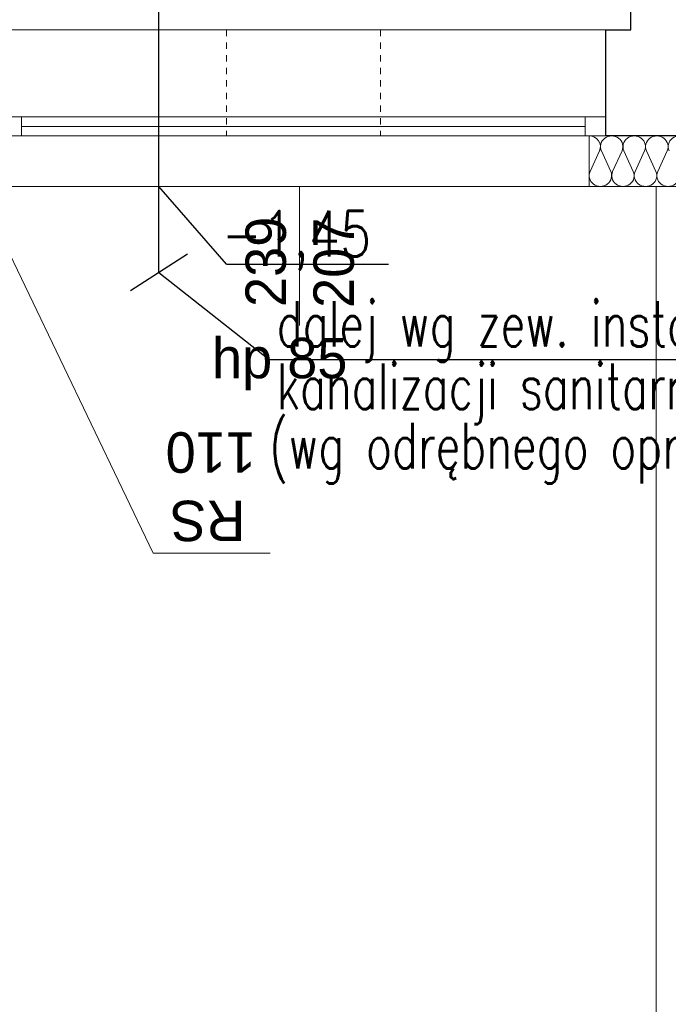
# Model space of a CAD drawing. Extents: x -220312 to -8310, y -91840 to 81907.
# Tile 86 of 128: x -122589 to -120024, y -13453 to -9555. Entities that reach past the tile are written whole.
import ezdxf

# ---------------------------------------------------------------- set-up
doc = ezdxf.new("R2010")
doc.units = 0
doc.header["$MEASUREMENT"] = 0
doc.set_wipeout_variables(frame=1)
doc.linetypes.add('Hidden Line', pattern=[50, 25, -25])
for name, color, linetype in [('#kan_san-op', 34, 'Continuous'), ('#opisy', 252, 'Continuous'), ('_opis', 3, 'Continuous')]:
    doc.layers.add(name, color=color, linetype=linetype)
doc.layers.add('Arch ocieplenie_Nr_Pióra__22', color=7, linetype='Continuous', lineweight=9, true_color=0x7f7f7f)
doc.layers.add('Arch okna_Nr_Pióra__4', color=7, linetype='Continuous', lineweight=9, true_color=0x029e21)
for name, color, linetype, lineweight in [('Arch rynny_Nr_Pióra__21', 7, 'Continuous', 9), ('Arch schody_Nr_Pióra__21', 7, 'Continuous', 9), ('Arch wyburzenia_Nr_Pióra__46', 5, 'Continuous', 13), ('INWENT.ŚCIANY_Nr_Pióra__1', 7, 'Continuous', 25), ('INWENT.ŚCIANY_Nr_Pióra__101', 8, 'Continuous', 13), ('PODKŁAD', 252, 'Continuous', 35)]:
    doc.layers.add(name, color=color, linetype=linetype, lineweight=lineweight)
doc.styles.add('GENERATED_STYLE_6', font='txt')
doc.styles.add('ROMANS', font='romans.shx', dxfattribs={"width": 0.85, "height": 0.11})

# ---------------------------------------------------------------- blocks, each defined once
blk = doc.blocks.new('parter')
at = {"layer": 'Arch ocieplenie_Nr_Pióra__22', "color": 252, "linetype": 'Continuous'}
for p, q in [((-182003.6, -10155.6), (-181966.4, -10074.7)), ((-181958.9, -10074.7), (-181921.8, -10155.6)), ((-181914.3, -10155.6), (-181877.1, -10074.7)), ((-181869.6, -10074.7), (-181832.4, -10155.6)), ((-181824.9, -10155.6), (-181787.7, -10074.7)), ((-181780.2, -10074.7), (-181743, -10155.6)), ((-181735.5, -10155.6), (-181698.3, -10074.7))]:
    blk.add_line(p, q, dxfattribs=at)
for centre, start_param, end_param in [((-182007.4, -10057.7), 5.870392, 7.853982), ((-181918, -10057.7), 5.870392, 9.837571), ((-181828.6, -10057.7), 5.870392, 9.837571), ((-181739.3, -10057.7), 5.870392, 9.837571), ((-181649.9, -10057.7), 5.870392, 9.837571), ((-181962.7, -10172.6), 2.728799, 6.695979), ((-181873.3, -10172.6), 2.728799, 6.695979), ((-181783.9, -10172.6), 2.728799, 6.695979), ((-181694.6, -10172.6), 2.728799, 6.695979)]:
    blk.add_ellipse(centre, major_axis=(44.7, 0), ratio=0.951846, start_param=start_param, end_param=end_param, dxfattribs=at)
at = {"layer": 'Arch okna_Nr_Pióra__4', "color": 252, "linetype": 'Continuous'}
for p, q in [((-184332.4, -9595.1), (-181942.4, -9595.1)), ((-184332.4, -9940.1), (-181942.4, -9940.1)), ((-184252.4, -9940.1), (-184252.4, -10015.1)), ((-184252.4, -9977.6), (-182022.4, -9977.6)), ((-182022.4, -9940.1), (-182022.4, -10015.1)), ((-184332.4, -10015.1), (-181942.4, -10015.1)), ((-184297.4, -10215.1), (-182007.4, -10215.1)), ((-183152.4, -10215.1), (-183152.4, -10765.1))]:
    blk.add_line(p, q, dxfattribs=at)
at = {"layer": 'Arch rynny_Nr_Pióra__21', "color": 252, "linetype": 'Continuous'}
for p, q in [((-183732.2, -11666.4), (-184387.4, -10300.1)), ((-183269.5, -11666.4), (-183732.2, -11666.4))]:
    blk.add_line(p, q, dxfattribs=at)
at = {"layer": 'Arch schody_Nr_Pióra__21', "color": 252, "linetype": 'Continuous'}
blk.add_line((-181742.4, -10215.1), (-181742.4, -17665.1), dxfattribs=at)
at = {"layer": 'Arch wyburzenia_Nr_Pióra__46', "color": 252, "linetype": 'Continuous'}
for p, q in [((-182007.4, -10015.1), (-182007.4, -10215.1)), ((-182007.4, -10215.1), (-181292.4, -10215.1))]:
    blk.add_line(p, q, dxfattribs=at)
at = {"layer": 'INWENT.ŚCIANY_Nr_Pióra__1', "color": 252, "linetype": 'Continuous'}
for p, q in [((-181842.4, -9595.1), (-181842.4, -3945.1)), ((-181942.4, -9595.1), (-181842.4, -9595.1)), ((-181942.4, -9595.1), (-181942.4, -10015.1)), ((-181342.4, -10015.1), (-181942.4, -10015.1))]:
    blk.add_line(p, q, dxfattribs=at)
at = {"layer": 'INWENT.ŚCIANY_Nr_Pióra__101', "color": 252, "linetype": 'Hidden Line'}
for p, q in [((-183442.4, -9595.1), (-182832.4, -9595.1)), ((-183442.4, -9595.1), (-183442.4, -10015.1)), ((-182832.4, -9595.1), (-182832.4, -10015.1)), ((-183442.4, -10015.1), (-182832.4, -10015.1))]:
    blk.add_line(p, q, dxfattribs=at)
at = {"layer": 'Arch okna_Nr_Pióra__4', "color": 252, "linetype": 'Continuous', "style": 'GENERATED_STYLE_6'}
for s, p in [('239', (-183206.6, -10692.1)), ('207', (-182937.9, -10695.9))]:
    blk.add_text(s, height=160, rotation=90, dxfattribs=at).set_placement(p)
blk.add_text('hp 85', height=160, dxfattribs=at).set_placement((-183499, -10974.5))
at = {"layer": 'Arch rynny_Nr_Pióra__21', "color": 252, "linetype": 'Continuous', "style": 'GENERATED_STYLE_6'}
for s, p in [('110', (-183325.6, -11188.3)), ('RS', (-183367.5, -11459.1))]:
    blk.add_text(s, height=160, rotation=180, dxfattribs=at).set_placement(p)

msp = doc.modelspace()

# ---------------------------------------------------------------- linework, layer by layer
at = {"layer": '#kan_san-op', "lineweight": 30}
msp.add_line((-122038.4, -10555.4), (-122038.4, -3480.1), dxfattribs=at)
at = {"layer": '#kan_san-op', "color": 7}
for p, q in [((-121771, -10523), (-122038.4, -10215.1)), ((-121925.6, -10482.7), (-122151.3, -10628.2)), ((-121771, -10523), (-121131, -10523)), ((-122038.4, -10555.4), (-121602.3, -10899.7)), ((-121602.3, -10899.7), (-119185.7, -10899.7))]:
    msp.add_line(p, q, dxfattribs=at)

# ---------------------------------------------------------------- block references
at = {"layer": 'PODKŁAD'}
msp.add_blockref('parter', (61670.5, 0), dxfattribs=at)

# ---------------------------------------------------------------- texts
at = {"layer": '#opisy', "color": 7, "style": 'ROMANS', "width": 0.7}
for s, p in [('dalej wg zew. instalacji', (-121572.6, -10849.1)), ('kanalizacji sanitarnej', (-121572.6, -11096.4)), ('(wg odrębnego opracowania)', (-121602.3, -11331.2))]:
    msp.add_text(s, height=180, dxfattribs=at).set_placement(p)
at = {"layer": '_opis', "color": 3, "style": 'ROMANS', "width": 0.8}
msp.add_text('-1,45', height=180, rotation=359.9678, dxfattribs=at).set_placement((-121791, -10491.8))

# ---------------------------------------------------------------- next in the draw order: wipeouts: each hides what was drawn before it
at = {"ltscale": 10}
msp.add_wipeout([(-139099.8, 11108.9), (-136614.7, 10498.9), (-136614.7, -17981.1), (-97709.8, -17981.1), (-97099.8, -18591.1), (-139099.8, -18591.1)], dxfattribs=at).dxf.layer = '#kan_san-op'

doc.saveas('drawing.dxf')
